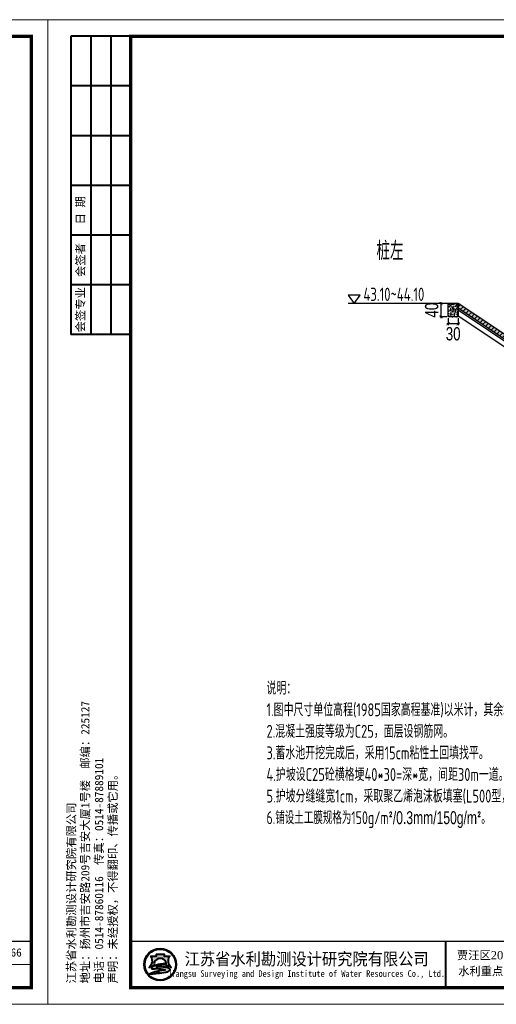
# Model space of a CAD drawing. Extents: x 195980 to 4556207, y -3208917 to -20115.
# Tile 5 of 6: x 208495 to 209934, y -23085 to -20115. Entities that reach past the tile are written whole.
import ezdxf
from ezdxf.enums import TextEntityAlignment as Align

# ---------------------------------------------------------------- set-up
doc = ezdxf.new("R2010")
doc.units = 0
doc.header["$MEASUREMENT"] = 0
doc.layers.get('0').update_dxf_attribs({"linetype": 'CONTINUOUS'})
doc.layers.get('DEFPOINTS').update_dxf_attribs({"linetype": 'CONTINUOUS'})
doc.layers.add('1', color=7, linetype='CONTINUOUS', lineweight=40)
doc.layers.add('文字', color=7, linetype='CONTINUOUS')
doc.layers.add('设计河道断面', color=1, linetype='CONTINUOUS')
doc.styles.add('HZTXT', font='hztxt_e.shx', dxfattribs={"width": 0.75, "bigfont": 'hztxt.shx'})
doc.styles.add('LYJFS', font='times.ttf', dxfattribs={"width": 0.7})
doc.styles.add('宋体', font='txt', dxfattribs={"width": 0.8, "height": 3.5})
doc.styles.add('样式 1', font='tssdeng.shx', dxfattribs={"width": 0.73, "bigfont": 'hztxt.shx'})
doc.dimstyles.new('副本 STANDARD', dxfattribs={"dimscale": 0, "dimtxt": 40, "dimasz": 10, "dimexe": 4, "dimexo": 4, "dimgap": 3, "dimtad": 1, "dimdec": 0, "dimzin": 0, "dimdsep": 46, "dimtxsty": 'HZTXT', "dimblk1": 'ARCHTICK', "dimblk2": 'ARCHTICK', "dimsah": 1, "dimcen": -0.09, "dimdle": 4, "dimclrd": 7, "dimclre": 7, "dimclrt": 7, "dimadec": 0, "dimazin": 0, "dimtfac": 1, "dimtdec": 0, "dimtofl": 0, "dimtmove": 2, "dimatfit": 3, "dimldrblk": 'ARCHTICK', "dimfxl": 0, "dimtolj": 1, "dimtzin": 0, "dimarcsym": 0})

# ---------------------------------------------------------------- blocks, each defined once
blk = doc.blocks.new('A$C182C1963')
at = {"layer": '1'}
h = blk.add_hatch(color=0, dxfattribs=at)
h.dxf.hatch_style = 1
h.paths.add_polyline_path([(387.6635072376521, 120.0000167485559, 1), (290.8865942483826, 120.0000167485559, 1)])
h.paths.add_polyline_path([(386.0348662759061, 120.0000167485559, 1), (292.5152352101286, 120.0000167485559, 1)], flags=16)
edge = h.paths.add_edge_path(flags=0)
edge.add_arc((383.4861905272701, 131.3700275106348), 20.66422200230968, 138.9741968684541, 204.1180883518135)
edge.add_arc((398.8515110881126, 138.2490898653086), 37.49914329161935, 204.1180883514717, 226.3928939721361)
edge.add_arc((409.9479209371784, 225.2986845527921), 120.0340818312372, 240.992989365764, 252.0665643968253, ccw=False)
edge.add_arc((358.8031712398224, 51.31315303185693), 69.36886086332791, 95.84285117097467, 98.84278199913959)
edge.add_line((348.1395339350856, 119.8574868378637), (348.1395370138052, 119.8574873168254))
edge.add_line((348.1395370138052, 119.8574873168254), (351.6060651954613, 120.396784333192))
edge.add_arc((409.9479209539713, 225.2986845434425), 120.0340818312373, 240.9190991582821, 240.9547345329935)
edge.add_arc((369.4667676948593, -17.23118712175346), 138.7377217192, 95.21036804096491, 97.36945019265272, ccw=False)
edge.add_ellipse((339.2750507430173, 122.9239386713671), major_axis=(-17.73815560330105, 0), ratio=0.8776980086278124, start_angle=172.6538623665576, end_angle=176.9129867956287)
edge.add_arc((355.1986943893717, 19.61409827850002), 102.4870363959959, 88.99992913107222, 98.52267106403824)
edge.add_arc((351.2653972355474, 45.86135578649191), 75.94670193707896, 98.5226710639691, 116.8491074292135)
edge.add_line((316.9646466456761, 113.62093108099), (316.9646378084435, 113.6209266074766))
edge.add_line((316.9646378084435, 113.6209266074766), (316.9646411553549, 113.620928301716))
edge.add_line((316.9646411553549, 113.620928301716), (321.8454333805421, 116.0916477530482))
edge.add_ellipse((339.2750507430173, 122.9239386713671), major_axis=(-17.73815560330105, 0), ratio=0.8776980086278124, start_angle=176.9129867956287, end_angle=378.3747381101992)
edge.add_arc((268.6021805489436, 225.2986845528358), 120.0340818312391, 290.1465745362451, 296.64951941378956, ccw=False)
edge.add_line((309.9446732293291, 112.6089374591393), (309.9446861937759, 112.6089422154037))
edge.add_arc((299.2446172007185, 141.7747607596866), 31.06664526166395, 282.3877277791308, 290.1465811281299, ccw=False)
edge.add_arc((279.6985903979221, 138.2490898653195), 37.49914329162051, 314.3441213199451, 335.8819116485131)
edge.add_arc((295.0639109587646, 131.3700275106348), 20.66422200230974, 335.8819116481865, 401.0258031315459)
edge.add_line((310.6532903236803, 144.9339989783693), (327.6243230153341, 144.9339989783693))
edge.add_line((327.6243230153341, 144.9339989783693), (327.6243230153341, 150.8006447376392))
edge.add_line((327.6243230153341, 150.8006447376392), (350.9257784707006, 150.8006447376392))
edge.add_line((350.9257784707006, 150.8006447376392), (350.9257784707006, 144.9339989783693))
edge.add_line((350.9257784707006, 144.9339989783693), (367.8968111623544, 144.9339989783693))
h = blk.add_hatch(color=0, dxfattribs=at)
h.dxf.hatch_style = 1
edge = h.paths.add_edge_path()
edge.add_arc((358.0942437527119, 95.75134737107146), 14.61698591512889, 43.31770961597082, 70.37003522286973)
edge.add_arc((344.2981003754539, 57.07130054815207), 55.68375586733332, 70.37003522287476, 84.52854590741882)
edge.add_arc((338.4297766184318, -4.193492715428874), 117.2289597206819, 84.5285459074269, 95.17746754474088)
edge.add_arc((339.845647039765, 98.71857969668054), 18.31337926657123, 111.7965680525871, 130.9174013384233, ccw=False)
edge.add_arc((358.8031712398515, 51.31315303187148), 69.36886086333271, 98.84274785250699, 111.79656805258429, ccw=False)
edge.add_arc((369.4667676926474, -17.23118711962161), 138.73772171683, 95.21036804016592, 98.84274785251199, ccw=False)
edge.add_ellipse((339.2750507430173, 122.9239386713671), major_axis=(-17.73815560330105, 0), ratio=0.8776980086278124, start_angle=172.6538623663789, end_angle=176.9129867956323)
edge.add_arc((355.1986943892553, 19.61409827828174), 102.4870363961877, 88.99992913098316, 98.52267106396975)
edge.add_arc((351.2653972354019, 45.86135578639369), 75.94670193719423, 98.5226710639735, 116.8491039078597)
edge.add_arc((322.5213717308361, 102.6438816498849), 12.30336571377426, 116.8491039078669, 139.2900683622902)
edge.add_arc((314.6766120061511, 109.3938056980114), 1.954369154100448, 139.2900683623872, 263.050638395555)
edge.add_arc((316.5081079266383, 124.4199200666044), 17.0916902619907, 263.0506383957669, 272.136251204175)
edge.add_arc((328.184584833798, -188.6063797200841), 296.1523112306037, 88.46268833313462, 92.13625120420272, ccw=False)
edge.add_arc((334.7617713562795, 56.46727776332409), 50.99041171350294, 68.07113774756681, 88.46268833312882, ccw=False)
edge.add_arc((375.8583982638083, -109.1731708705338), 214.080615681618, 95.91294384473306, 98.79521578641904)
edge.add_arc((362.1855393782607, -20.80306901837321), 124.6590188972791, 98.79521578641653, 117.8496747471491)
edge.add_arc((947.1746181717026, -2284.932857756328), 2459.934265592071, 104.7703900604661, 105.15790668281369, ccw=False)
edge.add_line((320.0240243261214, 93.7135480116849), (311.988818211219, 90.45503037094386))
edge.add_arc((525.6005322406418, -881.2406919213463), 994.8982566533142, 100.90627282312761, 102.39834375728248, ccw=False)
edge.add_line((337.3628490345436, 95.68771677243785), (331.2568751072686, 93.80186679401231))
edge.add_arc((308.1631531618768, 379.7211254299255), 286.8503833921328, 274.6177604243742, 279.6944367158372)
edge.add_arc((348.7654448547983, 142.0489848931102), 45.73507388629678, 279.694436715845, 287.6119267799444)
edge.add_arc((357.6081272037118, 114.1934379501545), 16.50966496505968, 287.6119267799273, 311.5140981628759)
edge.add_arc((366.7270248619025, 103.8915080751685), 2.751610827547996, 311.5140981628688, 403.3177096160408)
edge = h.paths.add_edge_path()
edge.add_arc((383.4861905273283, 131.3700275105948), 20.66422200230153, 138.9741968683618, 204.1180883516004, ccw=False)
edge.add_line((367.8968111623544, 144.9339989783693), (350.9257784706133, 144.9339989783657))
edge.add_line((350.9257784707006, 144.9339989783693), (350.9257784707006, 150.8006447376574))
edge.add_line((350.9257784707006, 150.8006447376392), (327.6243230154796, 150.8006447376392))
edge.add_line((327.6243230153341, 150.8006447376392), (327.6243230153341, 144.9339989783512))
edge.add_line((327.6243230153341, 144.9339989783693), (310.653290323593, 144.933998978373))
edge.add_arc((295.0639109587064, 131.3700275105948), 20.66422200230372, -24.118088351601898, 41.0258031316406, ccw=False)
edge.add_arc((279.698590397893, 138.2490898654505), 37.49914329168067, 314.34412131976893, 335.8819116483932, ccw=False)
edge.add_arc((299.2446172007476, 141.7747607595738), 31.06664526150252, 282.3877277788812, 290.1465811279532)
edge.add_arc((268.602180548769, 225.2986845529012), 120.0340818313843, 290.1465811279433, 296.6495194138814)
edge.add_ellipse((339.2750507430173, 122.9239386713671), major_axis=(-17.73815560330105, 0), ratio=0.8776980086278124, start_angle=176.9129867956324, end_angle=378.37473811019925, ccw=False)
edge.add_ellipse((339.2750507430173, 122.9239386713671), major_axis=(-17.73815560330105, 0), ratio=0.8776980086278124, start_angle=172.653862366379, end_angle=176.9129867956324, ccw=False)
edge.add_ellipse((339.2750507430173, 122.9239386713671), major_axis=(-17.73815560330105, 0), ratio=0.8776980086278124, start_angle=161.6252618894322, end_angle=172.653862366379, ccw=False)
edge.add_arc((409.9479209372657, 225.2986845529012), 120.0340818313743, 243.3504805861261, 249.853418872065)
edge.add_arc((379.3054842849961, 141.7747607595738), 31.06664526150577, 249.8534188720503, 257.61227222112)
edge.add_arc((398.8515110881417, 138.2490898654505), 37.49914329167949, 204.1180883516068, 225.6558786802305, ccw=False)
at = {"layer": '1', "color": 0, "lineweight": 0}
for p, q in [((5.528389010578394e-05, 1.674855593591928e-05), (5.528389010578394e-05, 2970.000016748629)), ((5.528389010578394e-05, 2970.000016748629), (4200.00005528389, 2970.000016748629)), ((4200.00005528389, 2970.000016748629), (4200.00005528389, 1.674855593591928e-05)), ((4150.00005528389, 120.0000167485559), (2350.00005528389, 120.0000167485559)), ((4200.00005528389, 1.674855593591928e-05), (5.528389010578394e-05, 1.674855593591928e-05))]:
    blk.add_line(p, q, dxfattribs=at)
at = {"layer": '1', "color": 0}
for p, q in [((250.0000552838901, 2920.000016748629), (70.0000552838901, 2920.000016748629)), ((70.0000552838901, 2920.000016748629), (70.0000552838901, 2020.000016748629)), ((130.0000552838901, 2920.000016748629), (130.0000552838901, 2020.000016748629)), ((190.0000552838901, 2920.000016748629), (190.0000552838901, 2020.000016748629)), ((250.0000552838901, 2770.000016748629), (70.0000552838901, 2770.000016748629)), ((250.0000552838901, 2620.000016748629), (70.0000552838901, 2620.000016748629)), ((250.0000552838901, 2470.000016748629), (70.0000552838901, 2470.000016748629)), ((250.0000552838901, 2320.000016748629), (70.0000552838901, 2320.000016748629)), ((250.0000552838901, 2170.000016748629), (70.0000552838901, 2170.000016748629)), ((250.0000552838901, 2020.000016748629), (70.0000552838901, 2020.000016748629)), ((1200.00005528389, 190.0000167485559), (1200.00005528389, 50.00001674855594)), ((1650.00005528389, 190.0000167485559), (1650.00005528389, 50.00001674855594)), ((2350.00005528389, 190.0000167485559), (2350.00005528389, 50.00001674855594)), ((2600.00005528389, 190.0000167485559), (2600.00005528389, 50.00001674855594)), ((2750.00005528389, 190.0000167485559), (2750.00005528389, 50.00001674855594)), ((2900.00005528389, 190.0000167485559), (2900.00005528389, 50.00001674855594)), ((3050.00005528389, 190.0000167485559), (3050.00005528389, 50.00001674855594)), ((3200.00005528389, 190.0000167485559), (3200.00005528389, 50.00001674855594)), ((3350.00005528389, 190.0000167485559), (3350.00005528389, 50.00001674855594)), ((3500.00005528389, 190.0000167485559), (3500.00005528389, 50.00001674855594)), ((3650.00005528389, 190.0000167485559), (3650.00005528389, 50.00001674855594)), ((3800.00005528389, 120.0000167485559), (3800.00005528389, 50.00001674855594))]:
    blk.add_line(p, q, dxfattribs=at)
at = {"layer": '1', "color": 0, "lineweight": 0, "const_width": 10}
blk.add_lwpolyline([(250.0000552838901, 2920.000016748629), (4150.00005528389, 2920.000016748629), (4150.00005528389, 50.00001674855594), (250.0000552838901, 50.00001674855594)], close=True, dxfattribs=at)
at = {"layer": '1', "color": 0, "lineweight": 0, "const_width": 4}
blk.add_lwpolyline([(4150.00005528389, 190.0000167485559), (250.0000552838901, 190.0000167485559)], dxfattribs=at)
at = {"layer": '1', "color": 0}
for points in [[(322.4412734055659, 118.0161935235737, -0.02838203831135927), (309.9446861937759, 112.6089422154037, -0.03386732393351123), (305.9092243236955, 111.4314013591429, 0.09425397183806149), (313.9242542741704, 122.9262415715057, 0.2921547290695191), (310.6532903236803, 144.9339989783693), (327.6243230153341, 144.9339989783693), (327.6243230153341, 150.8006447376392), (350.9257784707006, 150.8006447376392), (350.9257784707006, 144.9339989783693), (367.8968111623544, 144.9339989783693, 0.29215472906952), (364.6258472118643, 122.9262415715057, 0.09425397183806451), (372.6408771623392, 111.4314013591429, -0.03386732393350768), (368.6054152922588, 112.6089422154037, -0.02838203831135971), (356.1088280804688, 118.0161935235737)], [(356.9874665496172, 122.0855231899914, 0.04157472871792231), (340.0100399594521, 120.9694010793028, 0.08013502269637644), (316.9646508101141, 113.6209331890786, 0.09823132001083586), (313.1951585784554, 110.668503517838, 0.599439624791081), (314.4401488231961, 107.4537943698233, 0.03966424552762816), (317.1452174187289, 107.3401083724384, -0.01603031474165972), (336.1297386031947, 107.4393363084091, -0.08921046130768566), (353.8044019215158, 103.7684437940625, 0.01257694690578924), (343.1247617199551, 102.3901034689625, 0.08333285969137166), (303.950656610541, 89.41747997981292, -0.001690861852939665), (320.0240243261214, 93.7135480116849), (311.9888182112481, 90.45503037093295, -0.006510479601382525), (337.3628490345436, 95.68771677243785), (331.2568751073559, 93.80186679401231, 0.02215480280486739), (356.4669417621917, 96.96701589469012, 0.03456031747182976), (362.6034284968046, 98.45761886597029, 0.1046726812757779), (368.5508043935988, 101.8311221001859, 0.4234638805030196), (368.72898887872, 105.7792321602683, 0.1185893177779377), (363.0047354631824, 109.5188216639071, 0.06185687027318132), (349.6075361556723, 112.5013515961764, 0.04649815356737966), (327.8509267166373, 112.5571686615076, -0.08362449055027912), (333.045665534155, 115.722700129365, -0.05658197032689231), (348.1395747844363, 119.8574931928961, -0.01585057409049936), (356.8676080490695, 120.9332678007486)]]:
    blk.add_lwpolyline(points, format="xyb", dxfattribs=at)
for radius in [48.38845649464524, 46.75981553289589]:
    blk.add_circle((339.2750507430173, 120.0000167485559), radius, dxfattribs=at)
blk.add_arc((358.8031712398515, 51.31315303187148), 69.36886086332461, 98.84274785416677, 111.7965680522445, dxfattribs=at)
for start_param, end_param in [(2.820892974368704, 6.603884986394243), (3.013378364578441, 3.087714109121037)]:
    blk.add_ellipse((339.2750507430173, 122.9239386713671), major_axis=(-17.73815560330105, 0), ratio=0.8776980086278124, start_param=start_param, end_param=end_param, dxfattribs=at)
at = {"layer": '1', "color": 0, "style": '宋体'}
for s, height, width, p in [('江苏省水利勘测设计研究院有限公司', 37.5, 0.9, (781.2732477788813, 137.5084757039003)), ('Jiangsu Surveying and Design Institute of Water Resources Co., Ltd.', 20, 0.8, (779.551968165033, 90.13405473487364))]:
    blk.add_text(s, height=height, dxfattribs=dict(at, width=width)).set_placement(p, align=Align.MIDDLE)
at = {"layer": '1', "color": 0, "style": 'LYJFS'}
for s, p in [('贾汪区2018年度小型农田', (1425.910401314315, 148.0961932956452)), ('招标图', (2428.33935543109, 155.0000167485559)), ('水利重点县节余资金工程', (1425.910401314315, 99.86125434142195)), ('土  建', (2428.33935543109, 85.00001674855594))]:
    blk.add_text(s, height=25, dxfattribs=at).set_placement(p, align=Align.MIDDLE_CENTER)
at = {"layer": '1', "color": 0, "char_height": 25, "rotation": 90, "style": '宋体'}
for s, insert, attachment_point in [('{\\W1;日 期}', (100.0000552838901, 2395.000016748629), 5), ('{\\W1;会签者}', (100.0000552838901, 2245.000016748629), 5), ('{\\W1;会签专业}', (100.0000552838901, 2095.000016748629), 5), ('{\\W1;江苏省水利勘测设计研究院有限公司\\P地址：扬州市吉安路209号吉安大厦1号楼  邮编：225127\\P电话：0514-87860116  传真：0514-87889101\\P声明：未经授权，不得翻印、传播或它用。}', (58.78850743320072, 62.98895180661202), 1)]:
    blk.add_mtext(s, dxfattribs=dict(at, insert=insert, attachment_point=attachment_point))
at = {"layer": '1', "color": 0, "char_height": 25, "attachment_point": 5, "style": '宋体'}
for s, insert in [('{\\W1;批 准}', (2675.00005528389, 155.0000167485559)), ('{\\W1;核 定}', (2824.37505528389, 154.7222389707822)), ('{\\W1;审 查}', (2974.30561083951, 154.7328794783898)), ('{\\W1;校 核}', (3124.6528330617, 155.4328323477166)), ('{\\W1;设 计}', (3274.72227750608, 155.9333224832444)), ('{\\W1;制 图}', (3424.16672195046, 154.7792583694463)), ('{\\W1;日 期}', (3575.00005528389, 155.0000167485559)), ('{\\W1;设计}', (2555.021591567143, 155.0000167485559)), ('{\\W1;甲级设计证书编号A132012666}', (3900.00005528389, 155.0000167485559)), ('{\\W1;图 号}', (3725.00005528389, 85.00001674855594)), ('{\\W1;部分}', (2555.021591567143, 85.00001674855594)), ('{\\W1;2018.10}', (3575.00005528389, 85.00001674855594))]:
    blk.add_mtext(s, dxfattribs=dict(at, insert=insert))
blk = doc.blocks.new('_ARCHTICK')
at = {"color": 0, "linetype": 'ByBlock', "const_width": 0.15}
blk.add_lwpolyline([(-0.5, -0.5), (0.5, 0.5)], dxfattribs=at)
blk = doc.blocks.new('*D186')
at = {"layer": 'DEFPOINTS', "color": 0, "ltscale": 10, "transparency": 16777216}
for p in [(209788.43772291, -21010.81519454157), (209818.43772291, -21010.81519454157), (209788.43772291, -21031.81519454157)]:
    blk.add_point(p, dxfattribs=at)
at = {"layer": '设计河道断面', "color": 7, "lineweight": -2, "ltscale": 10, "transparency": 16777216}
for p, q in [((209788.43772291, -21014.81519454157), (209788.43772291, -21035.81519454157)), ((209818.43772291, -21014.81519454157), (209818.43772291, -21035.81519454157)), ((209822.43772291, -21031.81519454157), (209784.43772291, -21031.81519454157))]:
    blk.add_line(p, q, dxfattribs=at)
at = {"layer": '设计河道断面', "color": 7, "lineweight": -2, "ltscale": 10, "transparency": 16777216, "xscale": 10, "yscale": 10, "zscale": 10, "rotation": 180}
blk.add_blockref('_ARCHTICK', (209788.43772291, -21031.81519454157), dxfattribs=at)
at = {"layer": '设计河道断面', "color": 7, "lineweight": -2, "ltscale": 10, "transparency": 16777216, "xscale": 10, "yscale": 10, "zscale": 10}
blk.add_blockref('_ARCHTICK', (209818.43772291, -21031.81519454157), dxfattribs=at)
at = {"layer": '设计河道断面', "color": 7, "ltscale": 10, "transparency": 16777216, "insert": (209803.43772291, -21062.31519454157), "char_height": 40, "attachment_point": 5, "style": 'HZTXT'}
blk.add_mtext('\\A1;30', dxfattribs=at)
blk = doc.blocks.new('*D187')
at = {"layer": 'DEFPOINTS', "color": 0, "ltscale": 10, "transparency": 16777216}
for p in [(209767.1823142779, -20970.81519454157), (209788.43772291, -20970.81519454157), (209788.43772291, -21010.81519454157)]:
    blk.add_point(p, dxfattribs=at)
at = {"layer": '设计河道断面', "color": 7, "lineweight": -2, "ltscale": 10, "transparency": 16777216}
for p, q in [((209767.1823142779, -21014.81519454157), (209767.1823142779, -20966.81519454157)), ((209784.43772291, -20970.81519454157), (209763.1823142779, -20970.81519454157)), ((209784.43772291, -21010.81519454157), (209763.1823142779, -21010.81519454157))]:
    blk.add_line(p, q, dxfattribs=at)
at = {"layer": '设计河道断面', "color": 7, "lineweight": -2, "ltscale": 10, "transparency": 16777216, "xscale": 10, "yscale": 10, "zscale": 10}
for p, rotation in [((209767.1823142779, -20970.81519454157), 90), ((209767.1823142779, -21010.81519454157), 270)]:
    blk.add_blockref('_ARCHTICK', p, dxfattribs=dict(at, rotation=rotation))
at = {"layer": '设计河道断面', "color": 7, "ltscale": 10, "transparency": 16777216, "insert": (209738.6823142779, -20990.81519454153), "char_height": 40, "attachment_point": 5, "rotation": 90, "style": 'HZTXT'}
blk.add_mtext('\\A1;40', dxfattribs=at)

msp = doc.modelspace()

# ---------------------------------------------------------------- hatches: boundary and pattern name
at = {"ltscale": 10}
h = msp.add_hatch(dxfattribs=at)
h.set_pattern_fill('AR-CONC', color=256, scale=2)
h.set_pattern_definition([(130, (412677.4562721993, -235.2110624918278), (-14.34520365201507, -1.255042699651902), [1.5, -16.5]), (185, (412677.4562721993, -235.2110624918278), (2.77502667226, 15.04384267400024), [1.2, -13.2]), (79.54860000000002, (412676.2608385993, -235.3156492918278), (-11.57018763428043, 13.78879084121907), [1.274803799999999, -14.02284223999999]), (133.8158, (412677.4562721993, -231.2110624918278), (-21.34482097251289, -3.310380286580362), [2.25, -24.75]), (83.3644, (412675.6775372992, -231.4869286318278), (-18.69325411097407, 19.48235741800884), [1.91220576, -21.03426]), (188.8158, (412677.4562721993, -231.2110624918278), (-18.69323890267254, 19.48237201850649), [1.799999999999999, -19.79999999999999]), (159, (412675.4562721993, -232.2110624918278), (-11.93814104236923, -8.052377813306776), [1.5, -16.5]), (214, (412675.4562721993, -232.2110624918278), (-4.866306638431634, 14.50300090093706), [1.2, -13.2]), (108.5486, (412674.4614275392, -232.8820946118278), (-16.8044525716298, 6.450609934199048), [1.274803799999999, -14.02284223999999]), (142.5, (412677.4562721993, -235.2110624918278), (-0.2431971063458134, 6.65787707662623), [0, -13.04, 0, -13.4, 0, -13.25]), (172.5, (412677.4562721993, -235.2110624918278), (-5.261390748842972, 7.888234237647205), [0, -7.64, 0, -12.74, 0, -5.05]), (212.5, (412681.9162721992, -235.2110624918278), (-10.67644872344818, -0.451097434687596), [0, -4.999999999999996, 0, -15.59999999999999, 0, -20.69999999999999]), (222.5, (412683.9162721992, -235.2110624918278), (-11.66372338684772, 2.002099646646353), [0, -6.5, 0, -10.36, 0, -14.7])])
h.paths.add_polyline_path([(209788.4377229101, -20970.81519454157), (209788.4377229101, -21010.81519454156), (209818.4377229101, -21010.81519454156), (209818.4377229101, -20970.81519454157)])
h = msp.add_hatch(dxfattribs=at)
h.set_pattern_fill('AR-CONC', color=256, scale=2)
h.set_pattern_definition([(49.99999999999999, (0, 0), (14.34520365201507, -1.255042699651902), [1.5, -16.5]), (355, (0, 0), (-2.77502667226, 15.04384267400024), [1.2, -13.2]), (100.4514, (1.1954336, -0.1045868), (11.57018763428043, 13.78879084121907), [1.2748038, -14.02284224]), (46.18420000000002, (0, 4), (21.34482097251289, -3.310380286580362), [2.25, -24.75]), (96.6356, (1.7787349, 3.72413386), (18.69325411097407, 19.48235741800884), [1.91220576, -21.03426]), (351.1842, (0, 4), (18.69323890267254, 19.48237201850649), [1.8, -19.8]), (21, (2, 3), (11.93814104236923, -8.052377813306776), [1.5, -16.5]), (326.0000000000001, (2, 3), (4.866306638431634, 14.50300090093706), [1.2, -13.2]), (71.4514, (2.99484466, 2.32896788), (16.8044525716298, 6.450609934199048), [1.2748038, -14.02284224]), (37.50000000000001, (0, 0), (0.2431971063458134, 6.65787707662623), [0, -13.04, 0, -13.4, 0, -13.25]), (7.499999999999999, (0, 0), (5.261390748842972, 7.888234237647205), [0, -7.64, 0, -12.74, 0, -5.05]), (327.5, (-4.46, 0), (10.67644872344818, -0.4510974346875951), [0, -5, 0, -15.6, 0, -20.7]), (317.5, (-6.46, 0), (11.66372338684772, 2.002099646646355), [0, -6.5, 0, -10.36, 0, -14.7])])
h.paths.add_polyline_path([(209961.5718646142, -21066.23795567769), (209955.0323211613, -21076.30046514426), (210418.4377229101, -21385.23739964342), (210418.4377229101, -21370.81519454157)])
h.paths.add_polyline_path([(209818.4377229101, -20970.81519454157), (209818.4377229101, -20985.2373996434), (209955.0323211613, -21076.30046514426), (209961.5718646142, -21066.23795567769)])
h.paths.add_polyline_path([(210587.0019596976, -21370.81519454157), (210448.4377229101, -21370.81519454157), (210448.4377229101, -21382.81519454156), (210587.0019596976, -21382.81519454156)])
h.paths.add_polyline_path([(211088.4377229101, -21370.81519454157), (210587.0019596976, -21370.81519454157), (210587.0019596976, -21382.81519454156), (211088.4377229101, -21382.81519454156)])
h.paths.add_polyline_path([(211310.1082046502, -21257.45707848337), (211303.5686611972, -21247.39456901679), (211118.4377229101, -21370.81519454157), (211118.4377229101, -21385.23739964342)])
h.paths.add_polyline_path([(211718.43772291, -20985.2373996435), (211718.43772291, -20970.81519454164), (211303.5686611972, -21247.39456901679), (211310.1082046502, -21257.45707848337)])
at = {"layer": '设计河道断面', "ltscale": 10}
h = msp.add_hatch(dxfattribs=at)
h.set_pattern_fill('ANSI31', color=0, scale=80, style=0)
h.set_pattern_definition([(45, (0, 0), (-7.071067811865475, 7.071067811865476), [])])
h.paths.add_polyline_path([(209818.4377229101, -20970.81519454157), (209818.4377229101, -20985.2373996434), (209955.0323211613, -21076.30046514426), (209961.5718646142, -21066.23795567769)])
h.paths.add_polyline_path([(209961.5718646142, -21066.23795567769), (209955.0323211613, -21076.30046514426), (210418.4377229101, -21385.23739964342), (210418.4377229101, -21370.81519454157)])
h.paths.add_polyline_path([(210587.0019596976, -21370.81519454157), (210448.4377229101, -21370.81519454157), (210448.4377229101, -21382.81519454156), (210587.0019596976, -21382.81519454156)])
h.paths.add_polyline_path([(211088.4377229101, -21370.81519454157), (210587.0019596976, -21370.81519454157), (210587.0019596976, -21382.81519454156), (211088.4377229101, -21382.81519454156)])
h.paths.add_polyline_path([(211718.43772291, -20985.2373996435), (211718.43772291, -20970.81519454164), (211303.5686611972, -21247.39456901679), (211310.1082046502, -21257.45707848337)])
h.paths.add_polyline_path([(211310.1082046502, -21257.45707848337), (211303.5686611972, -21247.39456901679), (211118.4377229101, -21370.81519454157), (211118.4377229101, -21385.23739964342)])

# ---------------------------------------------------------------- linework, layer by layer
msp.add_lwpolyline([(209504.74194407, -20970.81519454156), (209522.6530580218, -20945.33479774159), (209486.8308301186, -20945.33479774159)], close=True)
for p, q in [((209818.4377229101, -20970.81519454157), (209486.0972209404, -20970.81519454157)), ((209788.4377229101, -21010.81519454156), (209788.4377229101, -20970.81519454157)), ((209818.4377229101, -20970.81519454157), (209788.4377229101, -20970.81519454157)), ((210418.4377229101, -21370.81519454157), (209818.4377229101, -20970.81519454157)), ((209818.4377229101, -20970.81519454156), (209818.4377229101, -21010.81519454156)), ((209818.4377229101, -21010.81519454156), (209788.4377229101, -21010.81519454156))]:
    msp.add_line(p, q, dxfattribs=at)
at = {"layer": '设计河道断面', "color": 0, "ltscale": 10}
for p, q in [((210418.4377229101, -21385.23739964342), (209818.4377229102, -20985.2373996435)), ((210413.4377229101, -21387.91331843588), (209818.4377229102, -20991.24665176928)), ((210398.4377229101, -21395.94107481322), (209818.4377229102, -21009.27440814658))]:
    msp.add_line(p, q, dxfattribs=at)

# ---------------------------------------------------------------- block references
at = {"layer": '1', "color": 0}
for p in [(204379.8878091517, -23084.66391544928), (208579.8878091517, -23084.66391544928)]:
    msp.add_blockref('A$C182C1963', p, dxfattribs=at)

# ---------------------------------------------------------------- texts
at = {"style": '样式 1', "width": 0.73}
for s, height, p in [('桩左', 56, (209571.7873731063, -20840.07921842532)), ('43.10~44.10', 40, (209532.5756330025, -20963.01072790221))]:
    msp.add_text(s, height=height, dxfattribs=at).set_placement(p)
at = {"layer": '文字', "insert": (209239.9343878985, -22111.55834622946), "char_height": 39.05556480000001, "width": 1859.425638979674, "attachment_point": 1, "style": '样式 1'}
msp.add_mtext('说明：\\P1.图中尺寸单位高程(1985国家高程基准)以米计，其余均以厘米计。\\P2.混凝土强度等级为C25，面层设钢筋网。\\P3.蓄水池开挖完成后，采用15cm粘性土回填找平。\\P4.护坡设C25砼横格埂40*30=深*宽，间距30m一道。\\P5.护坡分缝缝宽1cm，采取聚乙烯泡沫板填塞(L500型，抗拉抗压强度大于0.15MPa)；护坡分块尺寸为3.0×3.0m，并分块浇筑。\\P{\\W0.7;\\C0;6.铺设土工膜规格为150g/m\\fISOCPEUR|b0|i0|c0|p34;²\\Fhztxt_e,hztxt|c134;/0.3mm/150g/m\\fISOCPEUR|b0|i0|c0|p34;²\\Fhztxt_e,hztxt|c134;。}', dxfattribs=at)

# ---------------------------------------------------------------- dimensions: what is measured, and where the dimension line sits
at = {"layer": '设计河道断面', "ltscale": 10}
dim = msp.add_linear_dim(base=(209767.1823142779, -20970.81519454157), p1=(209788.43772291, -21010.81519454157), p2=(209788.43772291, -20970.81519454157), angle=90, dimstyle='副本 STANDARD', override={"dimscale": 1}, dxfattribs=at)
dim.commit()
dim.dimension.update_dxf_attribs({"geometry": '*D187', "text_midpoint": (209738.6823142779, -20990.81519454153)})
dim = msp.add_linear_dim(base=(209788.43772291, -21031.81519454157), p1=(209818.43772291, -21010.81519454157), p2=(209788.43772291, -21010.81519454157), angle=180, dimstyle='副本 STANDARD', override={"dimscale": 1}, dxfattribs=at)
dim.commit()
dim.dimension.update_dxf_attribs({"geometry": '*D186', "text_midpoint": (209803.43772291, -21062.31519454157), "dimtype": 160})

doc.saveas('drawing.dxf')
